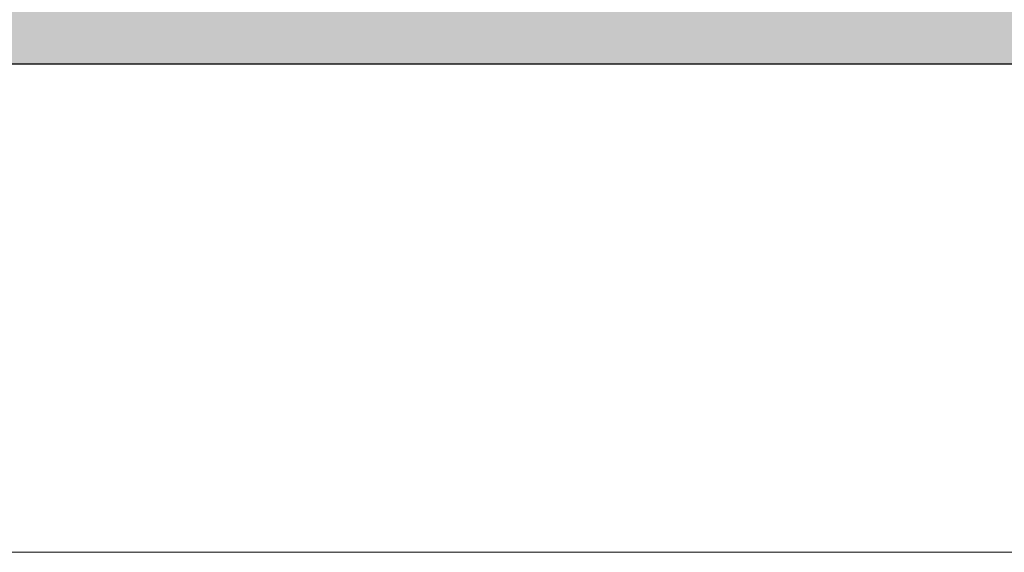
# Model space of a CAD drawing. Header units: millimetres. Extents: x 198345 to 441227, y -23587 to 80066.
# Tile 41 of 79: x 319379 to 320487, y 62580 to 63180. Entities that reach past the tile are written whole.
import ezdxf

# ---------------------------------------------------------------- set-up
doc = ezdxf.new("R2010")
doc.units = ezdxf.units.MM
doc.linetypes.add('Čerchovaná 20mm', pattern=[3000, 2000, -500, 0, -500])
for name, color, linetype, lineweight in [('CA_OSY', 5, 'Continuous', 9), ('CA_REZY', 1, 'Continuous', 25), ('CA_SRAFY', 9, 'Continuous', 25)]:
    doc.layers.add(name, color=color, linetype=linetype, lineweight=lineweight)

msp = doc.modelspace()

# ---------------------------------------------------------------- hatches: boundary and pattern name
at = {"layer": 'CA_SRAFY', "lineweight": 9}
h = msp.add_hatch(dxfattribs=at)
h.set_pattern_fill('FP_26', color=256, angle=-198.43, style=0, pattern_type=2)
h.set_pattern_definition([(341.57, (351289.287, 63274.92), (40.642541, 0.003194), [6.096, -283.058, 32.106, 0]), (198.43, (351299.447, 63274.92), (40.642541, -0.003194), [6.096, -283.058, 31.648, 0]), (288.43, (351289.287, 63274.92), (-20.3129687, 101.608582), [96.368, -224.892]), (251.57, (351299.447, 63274.92), (-20.3129687, -101.608582), [96.368, -224.892])])
h.paths.add_polyline_path([(385701.9, 63130), (385701.9, 63280), (380441.9, 63280), (380441.9, 63130), (385539.1, 63130)])
h.paths.add_polyline_path([(378591.9, 63130), (378591.9, 63280), (375606.9, 63280), (375606.9, 63130), (378495.3, 63130)])
h.paths.add_polyline_path([(373756.9, 63130), (373756.9, 63280), (357841.9, 63280), (357841.9, 63130), (373618.9, 63130)])
h.paths.add_polyline_path([(355991.9, 63130), (355991.9, 63280), (346341.9, 63280), (346341.9, 63130), (355919.1, 63130)])
h.paths.add_polyline_path([(344491.9, 63130), (344491.9, 63280), (338541.9, 63280), (338541.9, 63130), (344360, 63130)])
h.paths.add_polyline_path([(336691.9, 63130), (336691.9, 63280), (328841.9, 63280), (328841.9, 63130), (336593.7, 63130)])
h.paths.add_polyline_path([(326991.9, 63130), (326991.9, 63280), (316886.9, 63280), (316886.9, 63130), (326840.8, 63130)])

# ---------------------------------------------------------------- linework, layer by layer
at = {"layer": 'CA_OSY', "linetype": 'Čerchovaná 20mm'}
msp.add_line((310014.1, 62579.9), (407602.9, 62579.9), dxfattribs=at)
at = {"layer": 'CA_REZY'}
msp.add_line((316886.9, 63130), (326991.9, 63130), dxfattribs=at)

doc.saveas('drawing.dxf')
